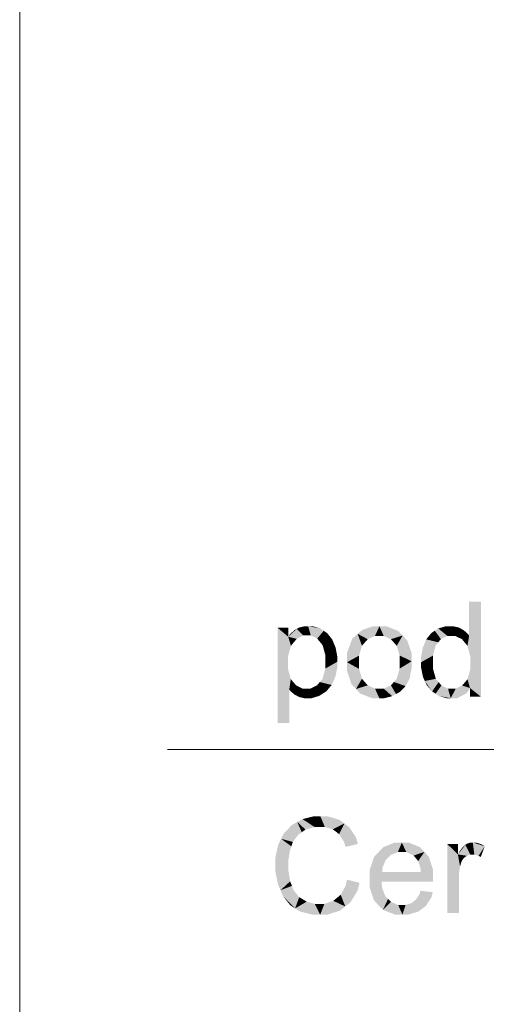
# Model space of a CAD drawing. Header units: millimetres. Extents: x 1814 to 94182, y 11562 to 49454.
# Tile 120 of 143: x 12316 to 12354, y 25743 to 25823. Entities that reach past the tile are written whole.
import ezdxf

# ---------------------------------------------------------------- set-up
doc = ezdxf.new("R2010")
doc.units = ezdxf.units.MM
doc.linetypes.add('XKITLINE00', pattern=[0])
doc.layers.add('GraphicObject', color=6, linetype='Continuous', lineweight=0)
doc.layers.add('LinkedObject', color=1, linetype='Continuous', lineweight=0)

msp = doc.modelspace()

# ---------------------------------------------------------------- hatches: boundary and pattern name
at = {"layer": 'LinkedObject'}
for points in [[(12353.757, 25776.03), (12352.81, 25773.266), (12352.81, 25776.03)], [(12353.757, 25776.03), (12352.895, 25771.607), (12352.81, 25773.266)], [(12352.895, 25771.607), (12353.757, 25776.03), (12353.757, 25768.33)], [(12339.522, 25774.035), (12339.702, 25773.296), (12339.058, 25773.929)], [(12339.795, 25774.035), (12339.702, 25773.296), (12339.522, 25774.035)], [(12339.795, 25774.035), (12340.005, 25773.296), (12339.702, 25773.296)], [(12340.78, 25773.851), (12339.795, 25774.035), (12340.151, 25774.035)], [(12341.053, 25773.668), (12339.795, 25774.035), (12340.78, 25773.851)], [(12340.527, 25773.031), (12339.795, 25774.035), (12341.053, 25773.668)], [(12340.005, 25773.296), (12339.795, 25774.035), (12340.527, 25773.031)], [(12345.035, 25774.035), (12343.799, 25773.416), (12344.159, 25773.725)], [(12345.552, 25774.035), (12343.799, 25773.416), (12345.035, 25774.035)], [(12345.198, 25773.25), (12343.799, 25773.416), (12345.552, 25774.035)], [(12345.198, 25773.25), (12345.552, 25774.035), (12345.552, 25773.25)], [(12345.552, 25774.035), (12345.901, 25773.25), (12345.552, 25773.25)], [(12347.065, 25773.658), (12345.552, 25774.035), (12346.126, 25774.035)], [(12347.43, 25773.282), (12345.552, 25774.035), (12347.065, 25773.658)], [(12346.485, 25772.984), (12345.552, 25774.035), (12347.43, 25773.282)], [(12345.901, 25773.25), (12345.552, 25774.035), (12346.485, 25772.984)], [(12350.932, 25774.035), (12351.052, 25773.25), (12350.311, 25773.854)], [(12351.275, 25774.035), (12351.052, 25773.25), (12350.932, 25774.035)], [(12351.052, 25773.25), (12351.275, 25774.035), (12351.367, 25773.25)], [(12351.275, 25774.035), (12351.69, 25773.25), (12351.367, 25773.25)], [(12351.526, 25774.035), (12351.69, 25773.25), (12351.275, 25774.035)], [(12351.974, 25773.928), (12351.69, 25773.25), (12351.526, 25774.035)], [(12338.173, 25770.552), (12337.318, 25766.197), (12337.318, 25773.912)], [(12338.173, 25770.552), (12337.318, 25773.912), (12338.173, 25771.09)], [(12337.318, 25773.912), (12338.173, 25771.628), (12338.173, 25771.09)], [(12338.404, 25772.449), (12337.318, 25773.912), (12338.18, 25773.186)], [(12338.173, 25771.628), (12337.318, 25773.912), (12338.404, 25772.449)], [(12338.18, 25773.186), (12337.318, 25773.912), (12338.18, 25773.912)], [(12338.867, 25773.823), (12338.18, 25773.186), (12338.676, 25773.717)], [(12339.4, 25773.296), (12338.18, 25773.186), (12338.867, 25773.823)], [(12338.676, 25773.717), (12338.18, 25773.186), (12338.332, 25773.398)], [(12338.868, 25773.014), (12338.18, 25773.186), (12339.4, 25773.296)], [(12338.18, 25773.186), (12338.868, 25773.014), (12338.636, 25772.731)], [(12338.404, 25772.449), (12338.18, 25773.186), (12338.636, 25772.731)], [(12339.058, 25773.929), (12339.702, 25773.296), (12338.867, 25773.823)], [(12338.867, 25773.823), (12339.702, 25773.296), (12339.4, 25773.296)], [(12341.053, 25773.668), (12340.746, 25772.766), (12340.527, 25773.031)], [(12341.325, 25773.484), (12340.746, 25772.766), (12341.053, 25773.668)], [(12340.746, 25772.766), (12341.325, 25773.484), (12340.965, 25772.5)], [(12340.965, 25772.5), (12341.325, 25773.484), (12341.876, 25772.63)], [(12341.876, 25772.63), (12341.325, 25773.484), (12341.737, 25772.965)], [(12343.799, 25773.416), (12342.939, 25771.121), (12343.369, 25773.043)], [(12344.143, 25772.455), (12342.939, 25771.121), (12343.799, 25773.416)], [(12343.799, 25773.416), (12344.61, 25772.985), (12344.376, 25772.72)], [(12344.61, 25772.985), (12343.799, 25773.416), (12345.198, 25773.25)], [(12344.143, 25772.455), (12343.799, 25773.416), (12344.376, 25772.72)], [(12346.485, 25772.984), (12347.43, 25773.282), (12346.72, 25772.717)], [(12347.43, 25773.282), (12346.954, 25772.451), (12346.72, 25772.717)], [(12346.954, 25772.451), (12347.43, 25773.282), (12347.189, 25771.668)], [(12347.189, 25771.668), (12347.43, 25773.282), (12348.159, 25771.2)], [(12348.159, 25771.864), (12347.43, 25773.282), (12347.795, 25772.905)], [(12348.159, 25771.2), (12347.43, 25773.282), (12348.159, 25771.864)], [(12349.755, 25773.492), (12350.315, 25772.736), (12349.338, 25772.971)], [(12350.526, 25772.993), (12349.755, 25773.492), (12350.033, 25773.673)], [(12350.315, 25772.736), (12349.755, 25773.492), (12350.526, 25772.993)], [(12350.311, 25773.854), (12351.052, 25773.25), (12350.033, 25773.673)], [(12350.033, 25773.673), (12351.052, 25773.25), (12350.526, 25772.993)], [(12352.171, 25773.822), (12351.69, 25773.25), (12351.974, 25773.928)], [(12352.171, 25773.822), (12352.233, 25772.982), (12351.69, 25773.25)], [(12352.367, 25773.715), (12352.233, 25772.982), (12352.171, 25773.822)], [(12352.687, 25773.437), (12352.233, 25772.982), (12352.367, 25773.715)], [(12352.81, 25773.266), (12352.233, 25772.982), (12352.687, 25773.437)], [(12352.233, 25772.982), (12352.81, 25773.266), (12352.454, 25772.715)], [(12352.454, 25772.715), (12352.81, 25773.266), (12352.674, 25772.447)], [(12352.81, 25773.266), (12352.895, 25771.607), (12352.674, 25772.447)], [(12341.876, 25772.63), (12341.183, 25771.702), (12340.965, 25772.5)], [(12342.015, 25772.296), (12341.183, 25771.702), (12341.876, 25772.63)], [(12343.369, 25773.043), (12342.939, 25771.121), (12342.939, 25771.895)], [(12343.909, 25771.655), (12342.939, 25771.121), (12344.143, 25772.455)], [(12349.2, 25772.631), (12348.922, 25771.115), (12349.061, 25772.29)], [(12350.103, 25772.478), (12348.922, 25771.115), (12349.2, 25772.631)], [(12349.892, 25771.668), (12348.922, 25771.115), (12350.103, 25772.478)], [(12349.338, 25772.971), (12350.315, 25772.736), (12349.2, 25772.631)], [(12349.2, 25772.631), (12350.315, 25772.736), (12350.103, 25772.478)], [(12342.153, 25771.562), (12341.183, 25771.702), (12342.015, 25772.296)], [(12342.153, 25771.163), (12341.183, 25771.702), (12342.153, 25771.562)], [(12341.183, 25771.702), (12342.153, 25771.163), (12341.183, 25771.169)], [(12342.939, 25771.121), (12343.909, 25771.655), (12343.909, 25771.12)], [(12347.189, 25771.668), (12348.159, 25771.2), (12347.189, 25771.151)], [(12349.061, 25772.29), (12348.922, 25771.115), (12348.922, 25771.533)], [(12348.922, 25771.115), (12349.892, 25771.668), (12349.892, 25771.114)], [(12352.895, 25771.607), (12353.757, 25768.33), (12352.895, 25771.036)], [(12340.959, 25769.784), (12342.153, 25771.163), (12341.847, 25769.622)], [(12341.183, 25770.61), (12342.153, 25771.163), (12340.959, 25769.784)], [(12342.153, 25771.163), (12341.183, 25770.61), (12341.183, 25771.169)], [(12341.847, 25769.622), (12342.153, 25771.163), (12342, 25769.964)], [(12342, 25769.964), (12342.153, 25771.163), (12342.153, 25770.735)], [(12342.939, 25771.121), (12343.66, 25768.957), (12342.939, 25770.414)], [(12343.909, 25770.584), (12343.66, 25768.957), (12342.939, 25771.121)], [(12343.909, 25770.584), (12342.939, 25771.121), (12343.909, 25771.12)], [(12346.956, 25769.787), (12348.159, 25771.2), (12347.837, 25769.506)], [(12347.189, 25770.603), (12348.159, 25771.2), (12346.956, 25769.787)], [(12348.159, 25771.2), (12347.189, 25770.603), (12347.189, 25771.151)], [(12347.837, 25769.506), (12348.159, 25771.2), (12347.998, 25769.815)], [(12347.998, 25769.815), (12348.159, 25771.2), (12348.159, 25770.661)], [(12348.922, 25771.115), (12349.892, 25770.579), (12348.922, 25770.688)], [(12349.892, 25770.579), (12348.922, 25771.115), (12349.892, 25771.114)], [(12352.895, 25771.036), (12353.757, 25768.33), (12352.895, 25770.516)], [(12337.318, 25766.197), (12338.173, 25770.552), (12338.265, 25768.911)], [(12338.265, 25768.911), (12338.173, 25770.552), (12338.39, 25769.756)], [(12342.939, 25770.414), (12343.66, 25768.957), (12343.3, 25769.333)], [(12344.143, 25769.783), (12343.66, 25768.957), (12343.909, 25770.584)], [(12348.922, 25770.688), (12349.892, 25770.579), (12349.075, 25769.93)], [(12349.075, 25769.93), (12349.892, 25770.579), (12349.229, 25769.601)], [(12349.229, 25769.601), (12349.892, 25770.579), (12350.118, 25769.779)], [(12352.895, 25770.516), (12353.757, 25768.33), (12352.678, 25769.744)], [(12338.607, 25769.499), (12338.265, 25768.911), (12338.39, 25769.756)], [(12338.824, 25769.241), (12338.265, 25768.911), (12338.607, 25769.499)], [(12338.265, 25768.911), (12338.824, 25769.241), (12338.386, 25768.758)], [(12338.386, 25768.758), (12338.824, 25769.241), (12338.693, 25768.506)], [(12338.693, 25768.506), (12338.824, 25769.241), (12338.881, 25768.406)], [(12338.881, 25768.406), (12338.824, 25769.241), (12339.351, 25768.984)], [(12340.956, 25768.571), (12339.974, 25768.984), (12340.512, 25769.251)], [(12340.736, 25769.517), (12341.248, 25768.754), (12340.512, 25769.251)], [(12340.512, 25769.251), (12341.248, 25768.754), (12340.956, 25768.571)], [(12341.847, 25769.622), (12340.736, 25769.517), (12340.959, 25769.784)], [(12341.694, 25769.279), (12340.736, 25769.517), (12341.847, 25769.622)], [(12341.248, 25768.754), (12340.736, 25769.517), (12341.694, 25769.279)], [(12343.66, 25768.957), (12344.143, 25769.783), (12344.376, 25769.517)], [(12344.61, 25769.25), (12343.66, 25768.957), (12344.376, 25769.517)], [(12344.61, 25769.25), (12345.552, 25768.206), (12343.66, 25768.957)], [(12345.198, 25768.984), (12345.552, 25768.206), (12344.61, 25769.25)], [(12346.898, 25768.548), (12345.903, 25768.984), (12346.489, 25769.252)], [(12346.722, 25769.519), (12347.206, 25768.718), (12346.489, 25769.252)], [(12346.489, 25769.252), (12347.206, 25768.718), (12346.898, 25768.548)], [(12347.837, 25769.506), (12346.722, 25769.519), (12346.956, 25769.787)], [(12347.675, 25769.197), (12346.722, 25769.519), (12347.837, 25769.506)], [(12347.206, 25768.718), (12346.722, 25769.519), (12347.675, 25769.197)], [(12350.118, 25769.779), (12349.815, 25768.758), (12349.229, 25769.601)], [(12349.229, 25769.601), (12349.815, 25768.758), (12349.382, 25769.271)], [(12350.343, 25769.514), (12349.815, 25768.758), (12350.118, 25769.779)], [(12349.815, 25768.758), (12350.343, 25769.514), (12350.095, 25768.574)], [(12350.095, 25768.574), (12350.343, 25769.514), (12350.569, 25769.249)], [(12350.569, 25769.249), (12351.321, 25768.206), (12350.095, 25768.574)], [(12351.102, 25768.984), (12351.321, 25768.206), (12350.569, 25769.249)], [(12352.245, 25769.237), (12352.88, 25769.037), (12351.719, 25768.984)], [(12352.88, 25769.037), (12352.245, 25769.237), (12352.462, 25769.49)], [(12352.678, 25769.744), (12352.88, 25769.037), (12352.462, 25769.49)], [(12352.678, 25769.744), (12353.757, 25768.33), (12352.88, 25769.037)], [(12337.318, 25766.197), (12338.265, 25768.911), (12338.265, 25766.197)], [(12338.881, 25768.406), (12339.351, 25768.984), (12339.068, 25768.306)], [(12339.068, 25768.306), (12339.351, 25768.984), (12339.491, 25768.206)], [(12339.727, 25768.206), (12339.351, 25768.984), (12339.66, 25768.984)], [(12339.491, 25768.206), (12339.351, 25768.984), (12339.727, 25768.206)], [(12339.974, 25768.984), (12339.727, 25768.206), (12339.66, 25768.984)], [(12339.727, 25768.206), (12339.974, 25768.984), (12340.049, 25768.206)], [(12340.664, 25768.389), (12339.974, 25768.984), (12340.956, 25768.571)], [(12340.049, 25768.206), (12339.974, 25768.984), (12340.664, 25768.389)], [(12343.66, 25768.957), (12345.552, 25768.206), (12344.021, 25768.582)], [(12344.021, 25768.582), (12345.552, 25768.206), (12344.967, 25768.206)], [(12345.552, 25768.206), (12345.198, 25768.984), (12345.552, 25768.984)], [(12345.552, 25768.206), (12345.903, 25768.984), (12345.917, 25768.206)], [(12345.903, 25768.984), (12345.552, 25768.206), (12345.552, 25768.984)], [(12346.589, 25768.377), (12345.903, 25768.984), (12346.898, 25768.548)], [(12345.917, 25768.206), (12345.903, 25768.984), (12346.589, 25768.377)], [(12350.095, 25768.574), (12351.321, 25768.206), (12350.374, 25768.39)], [(12350.374, 25768.39), (12351.321, 25768.206), (12350.987, 25768.206)], [(12351.321, 25768.206), (12351.102, 25768.984), (12351.409, 25768.984)], [(12351.321, 25768.206), (12352.88, 25769.037), (12351.835, 25768.206)], [(12351.719, 25768.984), (12352.88, 25769.037), (12351.321, 25768.206)], [(12351.719, 25768.984), (12351.321, 25768.206), (12351.409, 25768.984)], [(12351.835, 25768.206), (12352.88, 25769.037), (12352.615, 25768.621)], [(12352.88, 25769.037), (12353.757, 25768.33), (12352.88, 25768.33)], [(12338.914, 25758.196), (12338.977, 25757.152), (12338.49, 25757.963)], [(12339.338, 25758.428), (12340.314, 25757.79), (12338.914, 25758.196)], [(12338.914, 25758.196), (12340.314, 25757.79), (12339.573, 25757.578)], [(12338.977, 25757.152), (12338.914, 25758.196), (12339.275, 25757.365)], [(12339.275, 25757.365), (12338.914, 25758.196), (12339.573, 25757.578)], [(12340.27, 25758.66), (12340.314, 25757.79), (12339.338, 25758.428)], [(12340.779, 25758.66), (12340.314, 25757.79), (12340.27, 25758.66)], [(12340.314, 25757.79), (12340.779, 25758.66), (12340.758, 25757.79)], [(12340.779, 25758.66), (12341.144, 25757.79), (12340.758, 25757.79)], [(12342.327, 25758.366), (12340.779, 25758.66), (12341.356, 25758.66)], [(12342.72, 25758.072), (12340.779, 25758.66), (12342.327, 25758.366)], [(12341.784, 25757.599), (12340.779, 25758.66), (12342.72, 25758.072)], [(12341.144, 25757.79), (12340.779, 25758.66), (12341.784, 25757.599)], [(12341.784, 25757.599), (12342.72, 25758.072), (12342.039, 25757.407)], [(12342.72, 25758.072), (12342.293, 25757.215), (12342.039, 25757.407)], [(12342.293, 25757.215), (12342.72, 25758.072), (12342.682, 25756.603)], [(12342.682, 25756.603), (12342.72, 25758.072), (12343.817, 25756.419)], [(12343.662, 25756.952), (12342.72, 25758.072), (12343.114, 25757.778)], [(12343.817, 25756.419), (12342.72, 25758.072), (12343.662, 25756.952)], [(12337.837, 25757.283), (12338.977, 25757.152), (12337.608, 25756.835)], [(12338.49, 25757.963), (12338.977, 25757.152), (12337.837, 25757.283)], [(12338.437, 25756.222), (12337.378, 25756.388), (12337.608, 25756.835)], [(12337.608, 25756.835), (12338.977, 25757.152), (12338.558, 25756.58)], [(12338.437, 25756.222), (12337.608, 25756.835), (12338.558, 25756.58)], [(12342.682, 25756.603), (12343.817, 25756.419), (12342.816, 25756.182)], [(12347.366, 25756.535), (12345.85, 25756.147), (12346.789, 25756.535)], [(12347.047, 25755.758), (12345.85, 25756.147), (12347.366, 25756.535)], [(12347.047, 25755.758), (12347.366, 25756.535), (12347.372, 25755.758)], [(12347.366, 25756.535), (12347.731, 25755.758), (12347.372, 25755.758)], [(12348.837, 25756.154), (12347.366, 25756.535), (12347.925, 25756.535)], [(12349.191, 25755.774), (12347.366, 25756.535), (12348.837, 25756.154)], [(12348.316, 25755.484), (12347.366, 25756.535), (12349.191, 25755.774)], [(12347.731, 25755.758), (12347.366, 25756.535), (12348.316, 25755.484)], [(12352.638, 25756.441), (12353.055, 25755.557), (12352.501, 25756.346)], [(12352.94, 25756.535), (12353.055, 25755.557), (12352.638, 25756.441)], [(12353.105, 25756.535), (12353.055, 25755.557), (12352.94, 25756.535)], [(12353.105, 25756.535), (12353.228, 25755.557), (12353.055, 25755.557)], [(12353.827, 25756.384), (12353.105, 25756.535), (12353.343, 25756.535)], [(12354.073, 25756.233), (12353.105, 25756.535), (12353.827, 25756.384)], [(12353.572, 25755.458), (12353.105, 25756.535), (12354.073, 25756.233)], [(12353.228, 25755.557), (12353.105, 25756.535), (12353.572, 25755.458)], [(12338.316, 25755.863), (12337.148, 25755.339), (12337.378, 25756.388)], [(12338.196, 25755.124), (12337.148, 25755.339), (12338.316, 25755.863)], [(12338.316, 25755.863), (12337.378, 25756.388), (12338.437, 25756.222)], [(12345.488, 25755.758), (12344.764, 25754.277), (12345.126, 25755.369)], [(12346.057, 25755.104), (12344.764, 25754.277), (12345.488, 25755.758)], [(12345.85, 25756.147), (12346.5, 25755.54), (12345.488, 25755.758)], [(12345.488, 25755.758), (12346.5, 25755.54), (12346.057, 25755.104)], [(12346.5, 25755.54), (12345.85, 25756.147), (12347.047, 25755.758)], [(12348.316, 25755.484), (12349.191, 25755.774), (12348.542, 25755.211)], [(12349.191, 25755.774), (12348.689, 25755.036), (12348.542, 25755.211)], [(12348.689, 25755.036), (12349.191, 25755.774), (12348.867, 25754.508)], [(12348.867, 25754.508), (12349.191, 25755.774), (12349.9, 25754.321)], [(12349.9, 25754.321), (12349.191, 25755.774), (12349.546, 25755.393)], [(12351.047, 25756.412), (12351.902, 25755.563), (12351.047, 25750.83)], [(12351.902, 25755.563), (12351.047, 25756.412), (12351.902, 25756.412)], [(12352.501, 25756.346), (12351.902, 25755.563), (12352.363, 25756.251)], [(12352.901, 25755.557), (12351.902, 25755.563), (12352.501, 25756.346)], [(12352.363, 25756.251), (12351.902, 25755.563), (12352.064, 25755.86)], [(12352.501, 25756.346), (12353.055, 25755.557), (12352.901, 25755.557)], [(12353.572, 25755.458), (12354.073, 25756.233), (12353.745, 25755.358)], [(12337.148, 25755.339), (12338.196, 25755.124), (12337.148, 25754.737)], [(12337.148, 25754.737), (12338.196, 25755.124), (12338.196, 25754.743)], [(12345.811, 25754.521), (12344.764, 25754.277), (12346.057, 25755.104)], [(12351.047, 25750.83), (12351.902, 25755.563), (12351.994, 25750.83)], [(12351.902, 25755.563), (12351.994, 25753.75), (12351.994, 25750.83)], [(12351.994, 25753.75), (12351.902, 25755.563), (12351.994, 25754.05)], [(12351.994, 25754.05), (12351.902, 25755.563), (12352.073, 25754.601)], [(12352.073, 25754.601), (12351.902, 25755.563), (12352.151, 25754.853)], [(12352.151, 25754.853), (12351.902, 25755.563), (12352.204, 25755.019)], [(12352.204, 25755.019), (12351.902, 25755.563), (12352.379, 25755.278)], [(12352.379, 25755.278), (12351.902, 25755.563), (12352.502, 25755.371)], [(12352.502, 25755.371), (12351.902, 25755.563), (12352.624, 25755.464)], [(12352.624, 25755.464), (12351.902, 25755.563), (12352.901, 25755.557)], [(12338.196, 25754.743), (12337.148, 25754.186), (12337.148, 25754.737)], [(12338.196, 25754.251), (12337.148, 25754.186), (12338.196, 25754.743)], [(12338.196, 25754.251), (12337.555, 25752.673), (12337.148, 25754.186)], [(12337.148, 25754.186), (12337.555, 25752.673), (12337.352, 25753.154)], [(12338.339, 25753.393), (12337.555, 25752.673), (12338.196, 25754.251)], [(12344.764, 25754.277), (12345.811, 25754.521), (12345.788, 25754.156)], [(12345.788, 25754.156), (12344.764, 25753.573), (12344.764, 25754.277)], [(12345.788, 25754.156), (12349.9, 25753.63), (12344.764, 25753.573)], [(12348.899, 25754.156), (12349.9, 25753.63), (12345.788, 25754.156)], [(12348.867, 25754.508), (12349.9, 25754.321), (12348.899, 25754.156)], [(12349.9, 25753.63), (12348.899, 25754.156), (12349.9, 25754.321)], [(12337.555, 25752.673), (12338.339, 25753.393), (12338.482, 25753.027)], [(12342.425, 25752.31), (12343.948, 25753.271), (12342.796, 25751.358)], [(12342.826, 25753.043), (12343.948, 25753.271), (12342.425, 25752.31)], [(12342.796, 25751.358), (12343.948, 25753.271), (12343.212, 25751.687)], [(12343.948, 25753.271), (12342.826, 25753.043), (12342.931, 25753.529)], [(12343.212, 25751.687), (12343.948, 25753.271), (12343.788, 25752.644)], [(12349.9, 25753.588), (12344.764, 25753.573), (12349.9, 25753.63)], [(12349.897, 25753.462), (12344.764, 25753.573), (12349.9, 25753.588)], [(12344.764, 25753.573), (12345.48, 25751.46), (12344.764, 25752.893)], [(12345.76, 25752.919), (12345.48, 25751.46), (12344.764, 25753.573)], [(12345.76, 25752.919), (12344.764, 25753.573), (12345.734, 25753.378)], [(12349.894, 25753.378), (12344.764, 25753.573), (12349.897, 25753.462)], [(12345.734, 25753.378), (12344.764, 25753.573), (12349.894, 25753.378)], [(12338.625, 25752.66), (12337.555, 25752.673), (12338.482, 25753.027)], [(12337.555, 25752.673), (12338.741, 25751.205), (12337.758, 25752.193)], [(12338.625, 25752.66), (12338.741, 25751.205), (12337.555, 25752.673)], [(12339.07, 25752.113), (12338.741, 25751.205), (12338.625, 25752.66)], [(12344.764, 25752.893), (12345.48, 25751.46), (12345.122, 25751.837)], [(12346.02, 25752.216), (12345.48, 25751.46), (12345.76, 25752.919)], [(12348.489, 25751.894), (12349.868, 25752.508), (12349.325, 25751.415)], [(12348.781, 25752.331), (12349.868, 25752.508), (12348.489, 25751.894)], [(12349.868, 25752.508), (12348.781, 25752.331), (12348.888, 25752.631)], [(12349.325, 25751.415), (12349.868, 25752.508), (12349.753, 25752.08)], [(12337.758, 25752.193), (12338.741, 25751.205), (12338.351, 25751.459)], [(12338.741, 25751.205), (12339.07, 25752.113), (12339.372, 25751.931)], [(12339.674, 25751.75), (12338.741, 25751.205), (12339.372, 25751.931)], [(12339.674, 25751.75), (12340.763, 25750.699), (12338.741, 25751.205)], [(12340.327, 25751.569), (12340.763, 25750.699), (12339.674, 25751.75)], [(12341.831, 25751.816), (12342.796, 25751.358), (12341.107, 25751.569)], [(12342.796, 25751.358), (12341.831, 25751.816), (12342.128, 25752.063)], [(12342.425, 25752.31), (12342.796, 25751.358), (12342.128, 25752.063)], [(12345.48, 25751.46), (12346.02, 25752.216), (12345.838, 25751.083)], [(12346.254, 25751.972), (12345.838, 25751.083), (12346.02, 25752.216)], [(12346.487, 25751.728), (12345.838, 25751.083), (12346.254, 25751.972)], [(12346.487, 25751.728), (12347.418, 25750.706), (12345.838, 25751.083)], [(12347.07, 25751.484), (12347.418, 25750.706), (12346.487, 25751.728)], [(12348.306, 25751.758), (12349.325, 25751.415), (12348.122, 25751.621)], [(12348.489, 25751.894), (12349.325, 25751.415), (12348.306, 25751.758)], [(12338.741, 25751.205), (12340.763, 25750.699), (12339.13, 25750.952)], [(12339.13, 25750.952), (12340.763, 25750.699), (12340.141, 25750.699)], [(12340.763, 25750.699), (12340.327, 25751.569), (12340.679, 25751.569)], [(12341.107, 25751.569), (12340.763, 25750.699), (12340.679, 25751.569)], [(12341.107, 25751.569), (12342.796, 25751.358), (12340.763, 25750.699)], [(12340.763, 25750.699), (12342.796, 25751.358), (12341.364, 25750.699)], [(12341.364, 25750.699), (12342.796, 25751.358), (12342.38, 25751.028)], [(12345.838, 25751.083), (12347.418, 25750.706), (12346.807, 25750.706)], [(12347.419, 25751.484), (12347.418, 25750.706), (12347.07, 25751.484)], [(12347.678, 25751.484), (12349.013, 25751.179), (12347.418, 25750.706)], [(12347.678, 25751.484), (12347.418, 25750.706), (12347.419, 25751.484)], [(12347.418, 25750.706), (12349.013, 25751.179), (12347.903, 25750.706)], [(12348.122, 25751.621), (12349.013, 25751.179), (12347.678, 25751.484)], [(12347.903, 25750.706), (12349.013, 25751.179), (12348.701, 25750.943)], [(12349.013, 25751.179), (12348.122, 25751.621), (12349.325, 25751.415)]]:
    msp.add_hatch(color=256, dxfattribs=at).paths.add_polyline_path(points, flags=17)

# ---------------------------------------------------------------- linework, layer by layer
at = {"layer": 'GraphicObject', "linetype": 'XKITLINE00', "lineweight": 0}
msp.add_line((12316.471, 25902.778), (12316.471, 25666.716), dxfattribs=at)
at = {"layer": 'LinkedObject', "linetype": 'XKITLINE00', "lineweight": 0}
msp.add_line((12460.031, 25764.067), (12328.433, 25764.067), dxfattribs=at)

doc.saveas('drawing.dxf')
